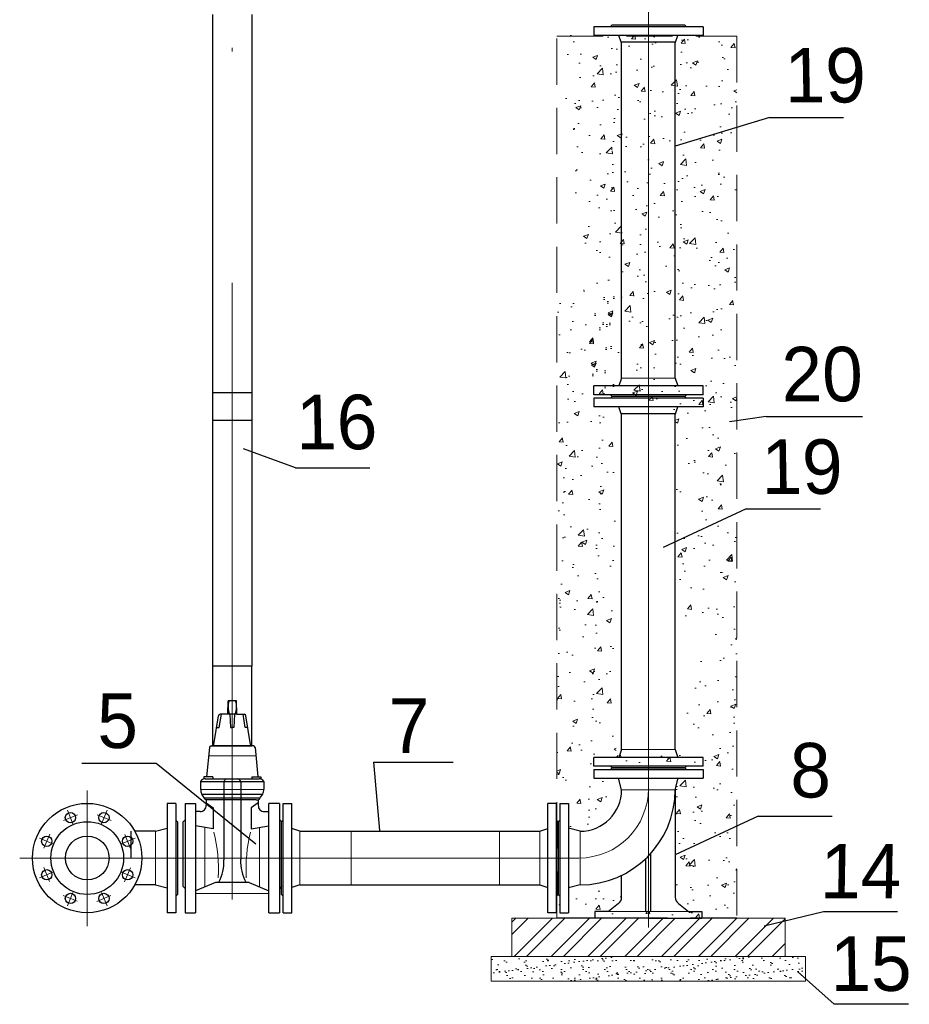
# Model space of a CAD drawing. Extents: x 0 to 7432618, y -40 to 5712028.
# Tile 144 of 165: x 7432585 to 7432609, y 5711617 to 5711644. Entities that reach past the tile are written whole.
import ezdxf

# ---------------------------------------------------------------- set-up
doc = ezdxf.new("R2010")
doc.units = 0
doc.header["$MEASUREMENT"] = 0
for name, pattern in [('CENTER', [50.8, 31.75, -6.35, 6.35, -6.35]), ('DASHDOT', [25.4, 12.7, -6.35, 0, -6.35]), ('HIDDEN', [9.525, 6.35, -3.175])]:
    doc.linetypes.add(name, pattern=pattern)
for name, color, linetype, lineweight in [('H', 2, 'DASHDOT', 13), ('HAWLE', 5, 'Continuous', 25), ('OSIE SYMETRII', 2, 'CENTER', 13), ('SZCZEGÓŁY', 174, 'Continuous', 13)]:
    doc.layers.add(name, color=color, linetype=linetype, lineweight=lineweight)
doc.layers.add('rysunek', color=7, linetype='Continuous')
doc.styles.add('25', font='GOTHIC.TTF', dxfattribs={"oblique": 8, "height": 0.35})

# ---------------------------------------------------------------- blocks, each defined once
blk = doc.blocks.new('A$C5F0E3805')
at = {"layer": 'HAWLE'}
blk.add_lwpolyline([(0, 0), (36, 0), (36, 146), (-36, 146), (-36, 0), (0, 0)], dxfattribs=at)

msp = doc.modelspace()

# ---------------------------------------------------------------- hatches: boundary and pattern name
at = {"lineweight": 5}
h = msp.add_hatch(dxfattribs=at)
h.set_pattern_fill('AR-CONC', color=256, scale=0.0075)
h.set_pattern_definition([(50, (7432028.4667, 5711654.1724), (1.366385, -0.1195431), [0.142875, -1.571625]), (355, (7432028.4667, 5711654.1724), (-0.2643257, 1.4329263), [0.1143, -1.2573044]), (100.45144, (7432028.5806, 5711654.1624), (1.1020594, 1.313383), [0.121425, -1.335677]), (46.1842, (7432028.4667, 5711654.5534), (2.033093, -0.3153175), [0.2143125, -2.3574375]), (96.63556, (7432028.6362, 5711654.5271), (1.780531, 1.855696), [0.182138, -2.003517]), (351.18415, (7432028.4667, 5711654.5534), (1.780531, 1.855696), [0.17145, -1.885948]), (21, (7432028.6572, 5711654.4581), (1.137108, -0.766989), [0.142875, -1.571625]), (326, (7432028.6572, 5711654.4581), (0.4635152, 1.3814097), [0.1143, -1.2573]), (71.45144, (7432028.752, 5711654.3942), (1.600623, 0.6144208), [0.121425, -1.3356745]), (37.5, (7432028.46674, 5711654.1724), (0.02316452, 0.6341628), [0, -1.24206, 0, -1.27635, 0, -1.2620625]), (7.5, (7432028.46674, 5711654.1724), (0.5011475, 0.7513543), [0, -0.72771, 0, -1.213485, 0, -0.4810125]), (327.5, (7432028.0419, 5711654.1724), (1.01692946, -0.0429656), [0, -0.47625, 0, -1.4859, 0, -1.971675]), (317.5, (7432027.8514, 5711654.1724), (1.1109689, 0.1906987), [0, -0.619125, 0, -0.98679, 0, -1.400175])])
h.paths.add_polyline_path([(7432604.675, 5711643.566), (7432599.737, 5711643.584), (7432599.738, 5711619.372), (7432604.675, 5711619.372)])
edge = h.paths.add_edge_path(flags=16)
edge.add_line((7432603.095, 5711627.609), (7432604.048, 5711627.597))
edge.add_line((7432604.048, 5711627.597), (7432602.983, 5711624))
edge.add_line((7432602.983, 5711624), (7432603.118, 5711624.401))
edge.add_line((7432603.118, 5711624.401), (7432603.118, 5711624.091))
edge.add_line((7432603.118, 5711624.091), (7432603.145, 5711623.851))
edge.add_arc((7432603.253, 5711623.902), 0.12, 205, 270)
edge.add_arc((7432603.253, 5711623.902), 0.12, 205, 270, ccw=False)
edge.add_line((7432603.145, 5711623.851), (7432603.118, 5711624.091))
edge.add_line((7432603.118, 5711624.091), (7432603.118, 5711624.401))
edge.add_line((7432603.118, 5711624.401), (7432602.443, 5711624.401))
edge.add_line((7432602.443, 5711624.401), (7432602.443, 5711624.292))
edge.add_line((7432602.443, 5711624.292), (7432602.053, 5711624.292))
edge.add_line((7432602.053, 5711624.292), (7432602.053, 5711624.401))
edge.add_line((7432602.053, 5711624.401), (7432603.338, 5711624.401))
edge.add_line((7432603.338, 5711624.401), (7432603.642, 5711624.091))
edge.add_line((7432603.642, 5711624.091), (7432603.748, 5711623.662))
edge.add_arc((7432602.326, 5711620.187), 3.754, 67.75, 106.7625)
edge.add_arc((7432602.326, 5711620.187), 3.754, 67.75, 106.7625, ccw=False)
edge.add_line((7432603.748, 5711623.662), (7432603.642, 5711624.091))
edge.add_line((7432603.642, 5711624.091), (7432603.338, 5711624.401))
edge.add_line((7432603.338, 5711624.401), (7432603.298, 5711625.061))
edge.add_line((7432603.298, 5711625.061), (7432602.992, 5711633.211))
edge.add_line((7432602.992, 5711633.211), (7432603.043, 5711627.597))
edge.add_line((7432603.043, 5711627.597), (7432603.095, 5711627.609))
edge = h.paths.add_edge_path(flags=16)
edge.add_line((7432603.291, 5711623.542), (7432603.246, 5711623.497))
edge.add_line((7432603.246, 5711623.497), (7432603.291, 5711623.452))
edge.add_line((7432603.291, 5711623.452), (7432603.748, 5711623.452))
edge.add_line((7432603.748, 5711623.452), (7432603.748, 5711623.212))
edge.add_line((7432603.748, 5711623.212), (7432603.068, 5711623.212))
edge.add_line((7432603.068, 5711623.212), (7432602.983, 5711622.897))
edge.add_line((7432602.983, 5711622.897), (7432602.983, 5711619.948))
edge.add_arc((7432603.208, 5711619.948), 0.225, 180, 231.8554)
edge.add_line((7432603.069, 5711619.771), (7432603.344, 5711619.556))
edge.add_line((7432603.344, 5711619.556), (7432601.153, 5711619.556))
edge.add_line((7432601.153, 5711619.556), (7432601.427, 5711619.771))
edge.add_arc((7432601.288, 5711619.948), 0.225, 308.1446, 360)
edge.add_line((7432601.513, 5711619.948), (7432601.513, 5711620.549))
edge.add_arc((7432600.374, 5711622.897), 2.61, 270, 295.8975, ccw=False)
edge.add_line((7432600.374, 5711620.287), (7432600.058, 5711620.202))
edge.add_line((7432600.058, 5711620.202), (7432600.058, 5711619.522))
edge.add_line((7432600.058, 5711619.522), (7432599.818, 5711619.522))
edge.add_line((7432599.818, 5711619.522), (7432599.818, 5711619.979))
edge.add_line((7432599.818, 5711619.979), (7432599.773, 5711620.024))
edge.add_line((7432599.773, 5711620.024), (7432599.773, 5711622.019))
edge.add_line((7432599.773, 5711622.019), (7432599.818, 5711622.064))
edge.add_line((7432599.818, 5711622.064), (7432599.818, 5711622.522))
edge.add_line((7432599.818, 5711622.522), (7432600.058, 5711622.522))
edge.add_line((7432600.058, 5711622.522), (7432600.058, 5711621.841))
edge.add_line((7432600.058, 5711621.841), (7432600.374, 5711621.757))
edge.add_arc((7432600.374, 5711622.897), 1.14, 270, 360)
edge.add_line((7432601.513, 5711622.897), (7432601.429, 5711623.212))
edge.add_line((7432601.429, 5711623.212), (7432600.748, 5711623.212))
edge.add_line((7432600.748, 5711623.212), (7432600.748, 5711623.452))
edge.add_line((7432600.748, 5711623.452), (7432601.206, 5711623.452))
edge.add_line((7432601.206, 5711623.452), (7432601.251, 5711623.497))
edge.add_line((7432601.251, 5711623.497), (7432601.206, 5711623.542))
edge.add_line((7432601.206, 5711623.542), (7432603.291, 5711623.542))
edge = h.paths.add_edge_path()
edge.add_line((7432603.155, 5711636.434), (7432599.737, 5711643.584))
edge.add_line((7432599.737, 5711643.584), (7432599.738, 5711622.055))
edge.add_line((7432599.738, 5711622.055), (7432599.773, 5711622.019))
edge.add_line((7432599.773, 5711622.019), (7432599.818, 5711622.064))
edge.add_line((7432599.818, 5711622.064), (7432599.818, 5711622.522))
edge.add_line((7432599.818, 5711622.522), (7432600.058, 5711622.522))
edge.add_line((7432600.058, 5711622.522), (7432600.058, 5711621.841))
edge.add_line((7432600.058, 5711621.841), (7432600.374, 5711621.757))
edge.add_arc((7432600.374, 5711622.897), 1.14, 270, 360)
edge.add_line((7432601.513, 5711622.897), (7432601.429, 5711623.212))
edge.add_line((7432601.429, 5711623.212), (7432600.748, 5711623.212))
edge.add_line((7432600.748, 5711623.212), (7432600.748, 5711623.452))
edge.add_line((7432600.748, 5711623.452), (7432601.206, 5711623.452))
edge.add_line((7432601.206, 5711623.452), (7432601.251, 5711623.497))
edge.add_line((7432601.251, 5711623.497), (7432601.206, 5711623.542))
edge.add_line((7432601.206, 5711623.542), (7432600.748, 5711623.542))
edge.add_line((7432600.748, 5711623.542), (7432600.748, 5711623.782))
edge.add_line((7432600.748, 5711623.782), (7432601.244, 5711623.782))
edge.add_arc((7432602.326, 5711620.187), 3.754, 67.75, 106.7625, ccw=False)
edge.add_line((7432603.748, 5711623.662), (7432603.642, 5711624.091))
edge.add_line((7432603.642, 5711624.091), (7432603.338, 5711624.401))
edge.add_line((7432603.338, 5711624.401), (7432603.298, 5711625.061))
edge.add_line((7432603.298, 5711625.061), (7432602.992, 5711633.211))
edge.add_line((7432602.992, 5711633.211), (7432600.748, 5711633.965))
edge.add_line((7432600.748, 5711633.965), (7432599.737, 5711643.627))
edge.add_line((7432599.737, 5711643.627), (7432603.155, 5711636.434))
h = msp.add_hatch(dxfattribs=at)
h.set_pattern_fill('AR-CONC', color=256, scale=0.0075)
h.set_pattern_definition([(50, (7432028.4667, 5711654.2213), (1.366385, -0.1195431), [0.142875, -1.571625]), (355, (7432028.4667, 5711654.2213), (-0.2643257, 1.4329263), [0.1143, -1.2573044]), (100.45144, (7432028.5806, 5711654.2113), (1.1020594, 1.313383), [0.121425, -1.335677]), (46.1842, (7432028.4667, 5711654.6023), (2.033093, -0.3153175), [0.2143125, -2.3574375]), (96.63556, (7432028.6362, 5711654.576), (1.780531, 1.855696), [0.182138, -2.003517]), (351.18415, (7432028.4667, 5711654.6023), (1.780531, 1.855696), [0.17145, -1.885948]), (21, (7432028.6572, 5711654.507), (1.137108, -0.766989), [0.142875, -1.571625]), (326, (7432028.6572, 5711654.507), (0.4635152, 1.3814097), [0.1143, -1.2573]), (71.45144, (7432028.752, 5711654.4431), (1.600623, 0.6144208), [0.121425, -1.3356745]), (37.5, (7432028.46674, 5711654.22127), (0.02316452, 0.6341628), [0, -1.24206, 0, -1.27635, 0, -1.2620625]), (7.5, (7432028.46674, 5711654.2213), (0.5011475, 0.7513543), [0, -0.72771, 0, -1.213485, 0, -0.4810125]), (327.5, (7432028.0419, 5711654.22127), (1.01692946, -0.0429656), [0, -0.47625, 0, -1.4859, 0, -1.971675]), (317.5, (7432027.8514, 5711654.2213), (1.1109689, 0.1906987), [0, -0.619125, 0, -0.98679, 0, -1.400175])])
edge = h.paths.add_edge_path()
edge.add_line((7432601.34, 5711636.483), (7432599.737, 5711636.483))
edge.add_line((7432599.737, 5711636.483), (7432599.737, 5711622.104))
edge.add_line((7432599.737, 5711622.104), (7432599.773, 5711622.068))
edge.add_line((7432599.773, 5711622.068), (7432599.818, 5711622.113))
edge.add_line((7432599.818, 5711622.113), (7432599.818, 5711622.571))
edge.add_line((7432599.818, 5711622.571), (7432600.058, 5711622.571))
edge.add_line((7432600.058, 5711622.571), (7432600.058, 5711621.89))
edge.add_line((7432600.058, 5711621.89), (7432600.373, 5711621.806))
edge.add_arc((7432600.373, 5711622.946), 1.14, 270, 360)
edge.add_line((7432601.513, 5711622.946), (7432601.428, 5711623.261))
edge.add_line((7432601.428, 5711623.261), (7432600.748, 5711623.261))
edge.add_line((7432600.748, 5711623.261), (7432600.748, 5711623.501))
edge.add_line((7432600.748, 5711623.501), (7432601.205, 5711623.501))
edge.add_line((7432601.205, 5711623.501), (7432601.25, 5711623.546))
edge.add_line((7432601.25, 5711623.546), (7432601.205, 5711623.591))
edge.add_line((7432601.205, 5711623.591), (7432600.748, 5711623.591))
edge.add_line((7432600.748, 5711623.591), (7432600.748, 5711623.831))
edge.add_line((7432600.748, 5711623.831), (7432601.243, 5711623.831))
edge.add_arc((7432601.243, 5711623.951), 0.12, 270, 335)
edge.add_line((7432601.351, 5711623.9), (7432601.378, 5711624.14))
edge.add_line((7432601.378, 5711624.14), (7432601.378, 5711624.45))
edge.add_line((7432601.378, 5711624.45), (7432601.396, 5711626.804))
edge.add_line((7432601.396, 5711626.804), (7432601.472, 5711630.288))
edge.add_line((7432601.472, 5711630.288), (7432601.381, 5711631.136))
edge.add_line((7432601.381, 5711631.136), (7432601.31, 5711631.246))
edge.add_line((7432601.31, 5711631.246), (7432601.34, 5711636.483))
h = msp.add_hatch(dxfattribs=at)
h.set_pattern_fill('ANSI32', color=256, scale=0.075)
h.set_pattern_definition([(45, (7432017.7447, 5711659.82154), (-0.5051394, 0.5051394), []), (45, (7432018.0815, 5711659.82154), (-0.5051394, 0.5051394), [])])
h.paths.add_polyline_path([(7432598.498, 5711619.363), (7432598.498, 5711618.313), (7432605.998, 5711618.313), (7432605.998, 5711619.363)])
h = msp.add_hatch(dxfattribs=at)
h.set_pattern_fill('AR-SAND', color=256, scale=0.0075)
h.set_pattern_definition([(37.5, (7432045.71674, 5711654.6507), (-0.01200023, 0.36705993), [0, -0.28956, 0, -0.32385, 0, -0.3095625]), (7.5, (7432045.71674, 5711654.6507), (0.33714246, 0.53761883), [0, -0.15621, 0, -0.260985, 0, -0.1000125]), (327.5, (7432045.48243, 5711654.6507), (0.59324428, 0.00107789), [0, -0.09525, 0, -0.3429, 0, -0.447675]), (317.5, (7432045.4824, 5711654.6507), (0.57266734, 0.167197), [0, -0.047625, 0, -0.22479, 0, -0.257175])])
h.paths.add_polyline_path([(7432606.56, 5711617.638), (7432606.56, 5711618.313), (7432597.935, 5711618.313), (7432597.935, 5711617.638)])

# ---------------------------------------------------------------- linework, layer by layer
at = {"linetype": 'HIDDEN', "lineweight": 5, "ltscale": 0.2}
msp.add_lwpolyline([(7432604.674, 5711619.372), (7432599.737, 5711619.372), (7432599.737, 5711643.566), (7432604.674, 5711643.566)], close=True, dxfattribs=at)
at = {"lineweight": 5}
msp.add_lwpolyline([(7432598.498, 5711618.313), (7432605.998, 5711618.313), (7432605.998, 5711619.363), (7432598.498, 5711619.363), (7432598.498, 5711618.313)], dxfattribs=at)
msp.add_lwpolyline([(7432597.935, 5711618.313), (7432606.56, 5711618.313), (7432606.56, 5711617.638), (7432597.935, 5711617.638)], close=True, dxfattribs=at)
at = {"layer": 'H'}
msp.add_line((7432590.83, 5711624.091), (7432590.83, 5711657.684), dxfattribs=at)
at = {"layer": 'HAWLE'}
for p, q in [((7432590.29, 5711644.158), (7432590.29, 5711626.281)), ((7432591.37, 5711644.158), (7432591.37, 5711626.281)), ((7432600.748, 5711643.824), (7432600.748, 5711643.584)), ((7432603.748, 5711643.824), (7432600.748, 5711643.824)), ((7432601.25, 5711643.873), (7432601.205, 5711643.828)), ((7432603.245, 5711643.869), (7432601.25, 5711643.869)), ((7432603.245, 5711643.869), (7432603.29, 5711643.824)), ((7432603.748, 5711643.824), (7432603.748, 5711643.584)), ((7432603.748, 5711643.584), (7432600.748, 5711643.584)), ((7432601.503, 5711643.395), (7432601.44, 5711643.584)), ((7432602.992, 5711643.395), (7432603.055, 5711643.584)), ((7432602.992, 5711643.395), (7432601.503, 5711643.395)), ((7432601.513, 5711634.184), (7432601.513, 5711643.395)), ((7432602.983, 5711634.184), (7432602.983, 5711643.395)), ((7432601.513, 5711634.184), (7432601.44, 5711633.965)), ((7432602.983, 5711634.184), (7432603.055, 5711633.965)), ((7432603.748, 5711633.965), (7432600.748, 5711633.965)), ((7432600.748, 5711633.725), (7432600.748, 5711633.965)), ((7432602.248, 5711633.965), (7432601.513, 5711633.965)), ((7432603.748, 5711633.725), (7432603.748, 5711633.965)), ((7432591.37, 5711633.781), (7432590.29, 5711633.781)), ((7432603.748, 5711633.725), (7432600.748, 5711633.725)), ((7432600.748, 5711633.632), (7432600.748, 5711633.392)), ((7432603.748, 5711633.632), (7432600.748, 5711633.632)), ((7432601.25, 5711633.68), (7432601.205, 5711633.725)), ((7432601.25, 5711633.68), (7432601.205, 5711633.635)), ((7432603.245, 5711633.68), (7432601.25, 5711633.68)), ((7432603.245, 5711633.677), (7432601.25, 5711633.677)), ((7432603.245, 5711633.68), (7432603.29, 5711633.725)), ((7432603.245, 5711633.677), (7432603.29, 5711633.632)), ((7432603.748, 5711633.632), (7432603.748, 5711633.392)), ((7432603.748, 5711633.392), (7432600.748, 5711633.392)), ((7432601.503, 5711633.202), (7432601.44, 5711633.392)), ((7432602.992, 5711633.202), (7432603.055, 5711633.392)), ((7432590.29, 5711633.031), (7432591.37, 5711633.031)), ((7432602.992, 5711633.202), (7432601.503, 5711633.202)), ((7432601.513, 5711623.991), (7432601.513, 5711633.202)), ((7432602.983, 5711623.991), (7432602.983, 5711633.202)), ((7432590.706, 5711624.957), (7432590.717, 5711625.33)), ((7432590.95, 5711625.33), (7432590.717, 5711625.33)), ((7432590.96, 5711624.957), (7432590.95, 5711625.33)), ((7432590.33, 5711624.131), (7432590.452, 5711624.919)), ((7432590.473, 5711624.593), (7432590.533, 5711624.957)), ((7432590.96, 5711624.957), (7432590.496, 5711624.957)), ((7432590.768, 5711624.957), (7432590.785, 5711624.597)), ((7432590.892, 5711624.957), (7432590.874, 5711624.597)), ((7432590.954, 5711624.957), (7432591.163, 5711624.957)), ((7432591.187, 5711624.593), (7432591.126, 5711624.957)), ((7432591.329, 5711624.131), (7432591.208, 5711624.919)), ((7432590.403, 5711624.593), (7432590.473, 5711624.593)), ((7432590.785, 5711624.597), (7432590.829, 5711624.597)), ((7432590.874, 5711624.597), (7432590.831, 5711624.597)), ((7432591.256, 5711624.593), (7432591.187, 5711624.593)), ((7432590.248, 5711624.089), (7432590.288, 5711624.091)), ((7432591.372, 5711624.091), (7432590.288, 5711624.091)), ((7432591.411, 5711624.089), (7432591.372, 5711624.091)), ((7432590.204, 5711624.048), (7432590.128, 5711623.245)), ((7432591.456, 5711624.048), (7432591.531, 5711623.245)), ((7432601.513, 5711623.991), (7432601.44, 5711623.773)), ((7432602.983, 5711623.991), (7432603.055, 5711623.773)), ((7432603.748, 5711623.773), (7432600.748, 5711623.773)), ((7432600.748, 5711623.533), (7432600.748, 5711623.773)), ((7432603.748, 5711623.533), (7432600.748, 5711623.533)), ((7432601.25, 5711623.488), (7432601.205, 5711623.533)), ((7432602.248, 5711623.773), (7432601.513, 5711623.773)), ((7432603.245, 5711623.488), (7432603.29, 5711623.533)), ((7432603.748, 5711623.533), (7432603.748, 5711623.773)), ((7432600.748, 5711623.443), (7432603.748, 5711623.443)), ((7432600.748, 5711623.443), (7432600.748, 5711623.203)), ((7432601.25, 5711623.488), (7432601.205, 5711623.443)), ((7432601.25, 5711623.488), (7432603.245, 5711623.488)), ((7432603.245, 5711623.488), (7432601.25, 5711623.488)), ((7432603.245, 5711623.488), (7432603.29, 5711623.443)), ((7432603.748, 5711623.443), (7432603.748, 5711623.203)), ((7432589.964, 5711623.115), (7432591.695, 5711623.115)), ((7432589.964, 5711623.115), (7432589.964, 5711622.899)), ((7432590.294, 5711623.245), (7432590.047, 5711623.244)), ((7432590.047, 5711623.244), (7432590.047, 5711623.181)), ((7432590.091, 5711623.182), (7432591.569, 5711623.182)), ((7432590.294, 5711623.245), (7432590.294, 5711623.182)), ((7432590.603, 5711623.115), (7432590.601, 5711620.966)), ((7432591.062, 5711623.115), (7432591.062, 5711620.973)), ((7432591.366, 5711623.245), (7432591.366, 5711623.182)), ((7432591.366, 5711623.245), (7432591.613, 5711623.244)), ((7432591.613, 5711623.244), (7432591.613, 5711623.181)), ((7432591.695, 5711623.115), (7432591.695, 5711622.899)), ((7432600.748, 5711623.203), (7432603.748, 5711623.203)), ((7432601.513, 5711622.887), (7432601.428, 5711623.203)), ((7432602.248, 5711623.203), (7432602.983, 5711623.203)), ((7432602.983, 5711622.887), (7432603.067, 5711623.203)), ((7432589.964, 5711622.9), (7432591.696, 5711622.895)), ((7432589.993, 5711622.769), (7432591.667, 5711622.769)), ((7432590.069, 5711622.659), (7432589.993, 5711622.769)), ((7432591.59, 5711622.659), (7432591.667, 5711622.769)), ((7432602.983, 5711622.887), (7432602.983, 5711619.939)), ((7432589.282, 5711622.513), (7432589.042, 5711622.513)), ((7432589.042, 5711622.513), (7432589.042, 5711619.513)), ((7432589.282, 5711622.513), (7432589.282, 5711619.513)), ((7432589.54, 5711622.51), (7432589.54, 5711621.156)), ((7432589.54, 5711622.51), (7432589.825, 5711622.51)), ((7432589.825, 5711622.51), (7432589.825, 5711619.51)), ((7432591.59, 5711622.659), (7432590.069, 5711622.659)), ((7432590.172, 5711622.614), (7432590.114, 5711622.614)), ((7432590.114, 5711622.614), (7432590.114, 5711622.461)), ((7432590.114, 5711622.526), (7432590.308, 5711622.39)), ((7432591.487, 5711622.614), (7432590.172, 5711622.614)), ((7432591.545, 5711622.526), (7432591.352, 5711622.39)), ((7432591.487, 5711622.614), (7432591.545, 5711622.614)), ((7432591.545, 5711622.614), (7432591.545, 5711622.461)), ((7432592.123, 5711622.51), (7432591.838, 5711622.51)), ((7432591.838, 5711619.51), (7432591.838, 5711622.51)), ((7432592.123, 5711622.51), (7432592.123, 5711621.163)), ((7432592.228, 5711619.513), (7432592.228, 5711622.513)), ((7432592.228, 5711622.513), (7432592.468, 5711622.513)), ((7432592.468, 5711619.513), (7432592.468, 5711622.513)), ((7432599.488, 5711619.513), (7432599.488, 5711622.513)), ((7432599.728, 5711622.513), (7432599.488, 5711622.513)), ((7432599.728, 5711619.513), (7432599.728, 5711622.513)), ((7432599.818, 5711622.513), (7432600.058, 5711622.513)), ((7432599.818, 5711622.513), (7432599.818, 5711619.513)), ((7432600.058, 5711622.513), (7432600.058, 5711619.513)), ((7432589.947, 5711622.29), (7432589.825, 5711622.29)), ((7432590.308, 5711622.39), (7432590.307, 5711621.815)), ((7432591.352, 5711622.39), (7432591.352, 5711621.815)), ((7432591.713, 5711622.29), (7432591.834, 5711622.29)), ((7432589.327, 5711622.01), (7432589.282, 5711622.055)), ((7432589.327, 5711622.01), (7432589.327, 5711620.015)), ((7432589.483, 5711622.01), (7432589.54, 5711622.065)), ((7432589.483, 5711620.236), (7432589.483, 5711622.01)), ((7432592.183, 5711622.016), (7432592.132, 5711622.058)), ((7432592.183, 5711622.01), (7432592.228, 5711622.055)), ((7432592.183, 5711620.236), (7432592.183, 5711622.016)), ((7432592.183, 5711620.015), (7432592.183, 5711622.01)), ((7432599.773, 5711622.01), (7432599.728, 5711622.055)), ((7432599.773, 5711622.01), (7432599.818, 5711622.055)), ((7432599.773, 5711622.01), (7432599.773, 5711620.015)), ((7432599.773, 5711620.015), (7432599.773, 5711622.01)), ((7432588.058, 5711621.013), (7432588.058, 5711621.748)), ((7432588.727, 5711621.748), (7432588.16, 5711621.748)), ((7432588.727, 5711621.748), (7432589.042, 5711621.832)), ((7432590.307, 5711621.815), (7432589.825, 5711621.897)), ((7432591.352, 5711621.815), (7432591.834, 5711621.897)), ((7432592.686, 5711621.748), (7432592.467, 5711621.82)), ((7432592.686, 5711621.748), (7432598.16, 5711621.748)), ((7432596.791, 5711621.748), (7432599.269, 5711621.748)), ((7432599.269, 5711621.748), (7432599.488, 5711621.82)), ((7432599.488, 5711621.013), (7432599.488, 5711621.748)), ((7432600.373, 5711621.748), (7432600.058, 5711621.832)), ((7432589.54, 5711621.155), (7432589.54, 5711619.51)), ((7432592.123, 5711621.162), (7432592.123, 5711619.51)), ((7432602.318, 5711619.546), (7432602.318, 5711621.148)), ((7432589.042, 5711621.013), (7432589.042, 5711620.278)), ((7432602.177, 5711619.546), (7432602.177, 5711621.002)), ((7432590.373, 5711620.345), (7432589.825, 5711620.114)), ((7432590.373, 5711620.348), (7432591.292, 5711620.348)), ((7432591.292, 5711620.345), (7432591.838, 5711620.114)), ((7432601.513, 5711619.939), (7432601.513, 5711620.54)), ((7432588.727, 5711620.278), (7432588.16, 5711620.278)), ((7432588.727, 5711620.278), (7432589.042, 5711620.193)), ((7432589.327, 5711620.015), (7432589.282, 5711619.97)), ((7432589.483, 5711620.232), (7432589.54, 5711620.175)), ((7432592.181, 5711620.23), (7432592.132, 5711620.182)), ((7432592.183, 5711620.015), (7432592.228, 5711619.97)), ((7432592.686, 5711620.278), (7432592.467, 5711620.205)), ((7432592.686, 5711620.278), (7432598.16, 5711620.278)), ((7432596.736, 5711620.278), (7432599.269, 5711620.278)), ((7432599.269, 5711620.278), (7432599.488, 5711620.205)), ((7432599.773, 5711620.015), (7432599.728, 5711619.97)), ((7432599.773, 5711620.015), (7432599.818, 5711619.97)), ((7432600.373, 5711620.278), (7432600.058, 5711620.193)), ((7432601.427, 5711619.762), (7432601.152, 5711619.546)), ((7432603.069, 5711619.762), (7432603.343, 5711619.546)), ((7432589.282, 5711619.513), (7432589.042, 5711619.513)), ((7432589.54, 5711619.51), (7432589.825, 5711619.51)), ((7432591.838, 5711619.51), (7432592.123, 5711619.51)), ((7432592.228, 5711619.513), (7432592.468, 5711619.513)), ((7432599.728, 5711619.513), (7432599.488, 5711619.513)), ((7432599.818, 5711619.513), (7432600.058, 5711619.513)), ((7432601.152, 5711619.546), (7432600.781, 5711619.546)), ((7432600.781, 5711619.546), (7432600.781, 5711619.363)), ((7432603.343, 5711619.546), (7432603.714, 5711619.546)), ((7432603.714, 5711619.546), (7432603.714, 5711619.363)), ((7432602.248, 5711619.363), (7432600.781, 5711619.363)), ((7432602.248, 5711619.363), (7432603.714, 5711619.363))]:
    msp.add_line(p, q, dxfattribs=at)
for centre, radius in [((7432586.852, 5711621.013), 1.5), ((7432586.393, 5711622.121), 0.142), ((7432587.311, 5711622.121), 0.142), ((7432586.852, 5711621.013), 0.998), ((7432585.743, 5711621.472), 0.142), ((7432586.852, 5711621.013), 0.6), ((7432587.961, 5711621.472), 0.142), ((7432585.743, 5711620.553), 0.142), ((7432587.961, 5711620.553), 0.142), ((7432586.393, 5711619.904), 0.142), ((7432587.311, 5711619.904), 0.142)]:
    msp.add_circle(centre, radius, dxfattribs=at)
for centre, radius, start, end in [((7432591.25, 5711625.158), 0.535, 161.2941, 201.9959), ((7432590.415, 5711625.158), 0.535, 338.0041, 18.7059), ((7432590.496, 5711624.912), 0.045, 90, 171.2214), ((7432591.163, 5711624.912), 0.045, 8.7786, 90), ((7432590.249, 5711624.044), 0.045, 90.0555, 174.6422), ((7432590.285, 5711624.136), 0.045, 273.0338, 354.2286), ((7432591.374, 5711624.136), 0.045, 185.7714, 266.9662), ((7432591.411, 5711624.044), 0.045, 5.3578, 89.9445), ((7432590.071, 5711623.065), 0.119, 80.7564, 154.7418), ((7432590.686, 5711623.098), 0.0844, 91.8597, 167.9936), ((7432590.98, 5711623.098), 0.0844, 12.0064, 88.1403), ((7432591.588, 5711623.065), 0.119, 25.2582, 99.2436), ((7432590.214, 5711622.886), 0.25, 177.154, 207.9356), ((7432591.446, 5711622.886), 0.25, 332.0644, 2.846), ((7432600.373, 5711622.887), 1.14, 270, 0), ((7432600.373, 5711622.887), 2.61, 270, 0), ((7432589.95, 5711622.453), 0.164, 268.7598, 2.8438), ((7432590.114, 5711622.659), 0.045, 180, 270), ((7432591.545, 5711622.659), 0.045, 270, 0), ((7432591.709, 5711622.453), 0.164, 177.1562, 271.2402), ((7432589.463, 5711620.901), 1.14, 331.0039, 3.267), ((7432592.2, 5711620.908), 1.14, 176.733, 209.4244), ((7432601.288, 5711619.939), 0.225, 308.1446, 0), ((7432603.208, 5711619.939), 0.225, 180, 231.8554)]:
    msp.add_arc(centre, radius, start, end, dxfattribs=at)
at = {"layer": 'OSIE SYMETRII'}
for p, q in [((7432602.248, 5711623.443), (7432602.248, 5711652.621)), ((7432590.83, 5711626.005), (7432590.83, 5711619.876)), ((7432602.248, 5711619.111), (7432602.248, 5711623.488)), ((7432586.852, 5711619.141), (7432586.852, 5711622.865)), ((7432586.59, 5711622.203), (7432586.204, 5711622.043)), ((7432586.462, 5711621.954), (7432586.308, 5711622.326)), ((7432587.508, 5711622.04), (7432587.123, 5711622.199)), ((7432587.242, 5711621.954), (7432587.396, 5711622.326)), ((7432585.825, 5711621.669), (7432585.665, 5711621.283)), ((7432588.042, 5711621.274), (7432587.883, 5711621.66)), ((7432585.911, 5711621.403), (7432585.539, 5711621.556)), ((7432587.793, 5711621.403), (7432588.165, 5711621.556)), ((7432585, 5711621.013), (7432600.041, 5711621.013)), ((7432588.102, 5711621.013), (7432588.102, 5711621.013)), ((7432600.343, 5711621.013), (7432599.773, 5711621.013)), ((7432585.911, 5711620.623), (7432585.539, 5711620.469)), ((7432585.662, 5711620.751), (7432585.821, 5711620.365)), ((7432587.793, 5711620.623), (7432588.165, 5711620.469)), ((7432587.879, 5711620.356), (7432588.039, 5711620.742)), ((7432586.462, 5711620.071), (7432586.308, 5711619.7)), ((7432587.242, 5711620.071), (7432587.396, 5711619.7)), ((7432586.195, 5711619.986), (7432586.581, 5711619.826)), ((7432587.114, 5711619.822), (7432587.5, 5711619.982))]:
    msp.add_line(p, q, dxfattribs=at)
msp.add_arc((7432600.343, 5711622.918), 1.905, 270, 0, dxfattribs=at)
at = {"layer": 'rysunek', "color": 3}
for points in [[(7432605.565, 5711641.332), (7432602.983, 5711640.543)], [(7432605.565, 5711641.332), (7432607.603, 5711641.332)], [(7432605.48, 5711633.132), (7432604.469, 5711632.982)], [(7432605.48, 5711633.132), (7432608.125, 5711633.132)], [(7432592.57, 5711631.716), (7432591.14, 5711632.239)], [(7432592.57, 5711631.716), (7432594.607, 5711631.716)], [(7432604.928, 5711630.592), (7432602.655, 5711629.533)], [(7432604.928, 5711630.592), (7432606.965, 5711630.592)], [(7432586.705, 5711623.62), (7432588.742, 5711623.62)], [(7432588.742, 5711623.62), (7432591.48, 5711621.407)], [(7432594.703, 5711623.646), (7432594.871, 5711621.77)], [(7432594.703, 5711623.646), (7432596.887, 5711623.646)], [(7432605.255, 5711622.159), (7432602.983, 5711621.1)], [(7432605.255, 5711622.159), (7432607.293, 5711622.159)], [(7432607.047, 5711619.538), (7432605.425, 5711619.142)], [(7432609.084, 5711619.538), (7432607.047, 5711619.538)], [(7432607.347, 5711617), (7432606.336, 5711617.896)], [(7432609.384, 5711617), (7432607.347, 5711617)]]:
    msp.add_lwpolyline(points, dxfattribs=at)
at = {"layer": 'SZCZEGÓŁY'}
for p, q in [((7432601.513, 5711634.184), (7432602.983, 5711634.184)), ((7432591.477, 5711623.819), (7432590.184, 5711623.819)), ((7432601.513, 5711623.991), (7432602.983, 5711623.991)), ((7432602.983, 5711622.887), (7432601.513, 5711622.887)), ((7432588.727, 5711620.278), (7432588.727, 5711621.748)), ((7432590.077, 5711620.22), (7432590.077, 5711621.854)), ((7432591.583, 5711620.22), (7432591.583, 5711621.854)), ((7432592.686, 5711621.748), (7432592.686, 5711620.278)), ((7432594.09, 5711621.748), (7432594.09, 5711620.278)), ((7432598.16, 5711621.748), (7432598.16, 5711620.278)), ((7432599.269, 5711621.748), (7432599.269, 5711620.278)), ((7432600.373, 5711621.748), (7432600.373, 5711620.278)), ((7432589.829, 5711620.043), (7432591.834, 5711620.043)), ((7432603.343, 5711619.546), (7432601.152, 5711619.546))]:
    msp.add_line(p, q, dxfattribs=at)
for centre, start, end in [((7432586.271, 5711620.714), 356.6624, 14.0124), ((7432595.389, 5711620.714), 165.9876, 183.3376)]:
    msp.add_arc(centre, 4.18, start, end, dxfattribs=at)

# ---------------------------------------------------------------- block references
at = {"xscale": 0.015, "yscale": 0.015, "zscale": 0.015}
msp.add_blockref('A$C5F0E3805', (7432590.83, 5711624.091), dxfattribs=at)

# ---------------------------------------------------------------- texts
at = {"layer": 'rysunek', "color": 3, "char_height": 1.49625, "style": '25'}
for s, width, insert, attachment_point in [('\\pxt7;\\Q-1;19', 42.88656, (7432605.999, 5711643.24), 1), ('\\pxt7;\\Q-1;20', 42.88656, (7432605.914, 5711635.04), 1), ('\\pxt7;\\Q-1;16', 21.44328, (7432592.596, 5711632.208), 7), ('\\pxt7;\\Q-1;19', 42.88656, (7432605.362, 5711632.501), 1), ('\\pxt7;\\Q-1;5', 42.88656, (7432587.139, 5711625.528), 1), ('\\pxt7;\\Q-1;7', 21.44328, (7432595.147, 5711623.895), 7), ('\\pxt7;\\Q-1;8', 42.88656, (7432606.15, 5711624.171), 1), ('\\pxt7;\\Q1;14', 21.44328, (7432606.95, 5711621.402), 1), ('\\pxt7;\\Q-1;15', 21.44328, (7432607.25, 5711618.864), 1)]:
    msp.add_mtext_dynamic_manual_height_columns(s, width=width, gutter_width=75, heights=[0], dxfattribs=dict(at, insert=insert, attachment_point=attachment_point))

doc.saveas('drawing.dxf')
